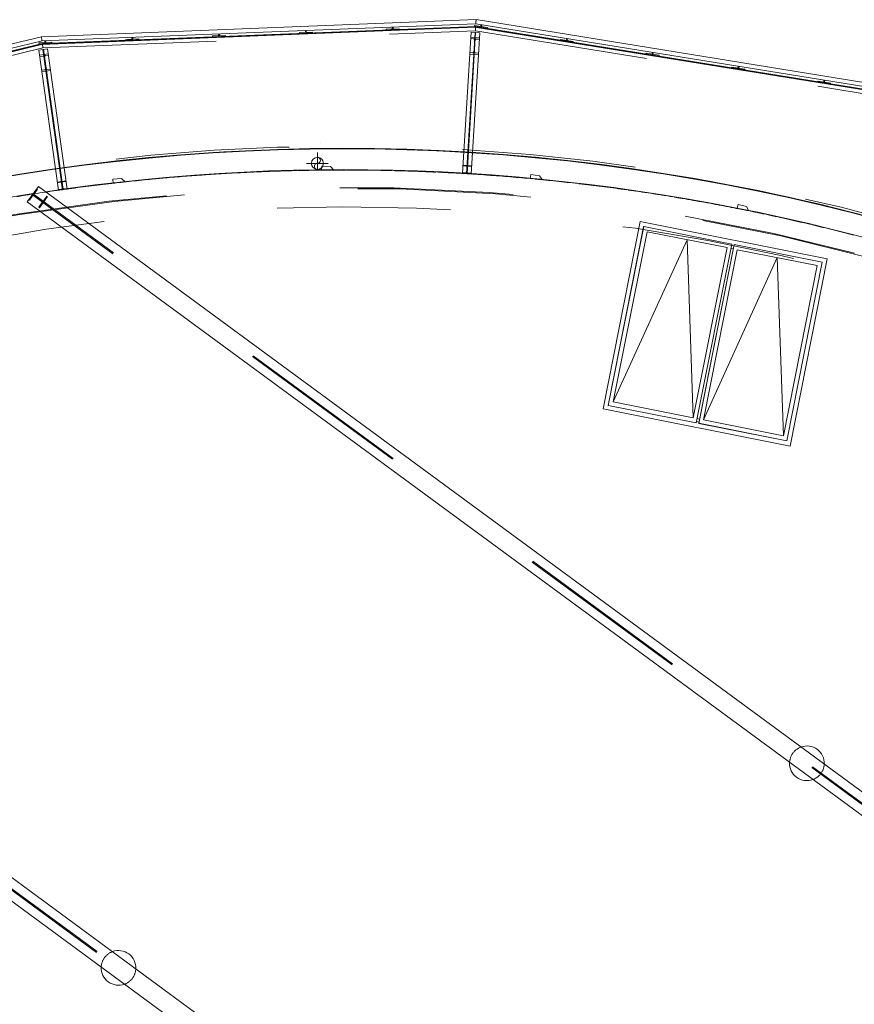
# Model space of a CAD drawing. Header units: metres. Extents: x 135583 to 135939, y 457896 to 458258.
# Tile 13 of 256: x 135603 to 135613, y 458103 to 458114. Entities that reach past the tile are written whole.
import ezdxf

# ---------------------------------------------------------------- set-up
doc = ezdxf.new("R2010")
doc.units = ezdxf.units.M
doc.linetypes.add('Hidden', pattern=[4, 2, -2])
doc.layers.add('NIEUWE INSTALLATIE', color=250, linetype='Continuous', lineweight=0)

msp = doc.modelspace()

# ---------------------------------------------------------------- linework, layer by layer
at = {"layer": 'NIEUWE INSTALLATIE'}
for p, q in [((135608.328, 458114.288), (135603.316, 458114.091)), ((135603.323, 458114.043), (135608.325, 458114.239)), ((135608.31, 458114.211), (135608.311, 458114.221)), ((135608.311, 458114.221), (135608.459, 458114.197)), ((135608.325, 458114.239), (135613.267, 458113.44)), ((135613.279, 458113.487), (135608.328, 458114.288)), ((135608.38, 458114.21), (135608.384, 458114.23)), ((135608.393, 458114.228), (135608.39, 458114.208)), ((135608.31, 458114.2), (135603.316, 458114.002)), ((135603.327, 458114.013), (135608.323, 458114.209)), ((135608.322, 458114.201), (135603.328, 458114.005)), ((135605.359, 458114.103), (135605.359, 458114.123)), ((135605.369, 458114.123), (135605.369, 458114.103)), ((135606.29, 458114.139), (135606.44, 458114.145)), ((135606.291, 458114.129), (135606.29, 458114.139)), ((135606.36, 458114.142), (135606.36, 458114.162)), ((135606.37, 458114.142), (135606.36, 458114.142)), ((135606.37, 458114.163), (135606.37, 458114.142)), ((135606.44, 458114.145), (135606.441, 458114.135)), ((135607.291, 458114.178), (135607.441, 458114.184)), ((135607.292, 458114.168), (135607.291, 458114.178)), ((135607.361, 458114.181), (135607.361, 458114.202)), ((135607.371, 458114.182), (135607.361, 458114.181)), ((135607.371, 458114.202), (135607.371, 458114.182)), ((135607.441, 458114.184), (135607.442, 458114.174)), ((135608.323, 458114.209), (135608.31, 458114.211)), ((135613.245, 458113.405), (135608.31, 458114.2)), ((135608.323, 458114.209), (135608.322, 458114.201)), ((135613.257, 458113.403), (135608.322, 458114.201)), ((135608.323, 458114.209), (135613.259, 458113.411)), ((135608.39, 458114.208), (135608.38, 458114.21)), ((135608.459, 458114.197), (135608.458, 458114.187)), ((135603.316, 458114.091), (135598.374, 458112.887)), ((135598.432, 458112.852), (135603.323, 458114.043)), ((135598.469, 458112.83), (135603.327, 458114.013)), ((135603.328, 458114.005), (135598.478, 458112.824)), ((135603.316, 458114.002), (135598.48, 458112.819)), ((135603.287, 458114.021), (135603.437, 458114.027)), ((135603.288, 458114.011), (135603.287, 458114.021)), ((135603.327, 458114.013), (135603.288, 458114.011)), ((135603.327, 458114.013), (135603.328, 458114.005)), ((135603.357, 458114.024), (135603.357, 458114.044)), ((135603.367, 458114.024), (135603.357, 458114.024)), ((135603.367, 458114.045), (135603.367, 458114.024)), ((135603.437, 458114.027), (135603.438, 458114.017)), ((135604.288, 458114.06), (135604.438, 458114.066)), ((135604.289, 458114.05), (135604.288, 458114.06)), ((135604.358, 458114.063), (135604.358, 458114.084)), ((135604.368, 458114.064), (135604.358, 458114.063)), ((135604.368, 458114.084), (135604.368, 458114.064)), ((135604.438, 458114.066), (135604.439, 458114.056)), ((135605.289, 458114.1), (135605.439, 458114.106)), ((135605.29, 458114.09), (135605.289, 458114.1)), ((135605.369, 458114.103), (135605.359, 458114.103)), ((135605.439, 458114.106), (135605.44, 458114.096)), ((135609.298, 458114.051), (135609.3, 458114.061)), ((135609.3, 458114.061), (135609.448, 458114.037)), ((135609.369, 458114.05), (135609.372, 458114.07)), ((135609.379, 458114.048), (135609.369, 458114.05)), ((135609.382, 458114.069), (135609.379, 458114.048)), ((135609.448, 458114.037), (135609.447, 458114.027)), ((135610.287, 458113.891), (135610.289, 458113.901)), ((135610.289, 458113.901), (135610.437, 458113.877)), ((135610.358, 458113.89), (135610.361, 458113.91)), ((135610.368, 458113.888), (135610.358, 458113.89)), ((135610.371, 458113.909), (135610.368, 458113.888)), ((135610.437, 458113.877), (135610.435, 458113.867)), ((135611.276, 458113.731), (135611.278, 458113.741)), ((135611.278, 458113.741), (135611.426, 458113.717)), ((135611.347, 458113.73), (135611.35, 458113.75)), ((135611.357, 458113.728), (135611.347, 458113.73)), ((135611.36, 458113.749), (135611.357, 458113.728)), ((135611.426, 458113.717), (135611.424, 458113.707)), ((135612.265, 458113.571), (135612.267, 458113.581)), ((135612.267, 458113.581), (135612.415, 458113.557)), ((135612.336, 458113.57), (135612.339, 458113.59)), ((135612.346, 458113.568), (135612.336, 458113.57)), ((135612.349, 458113.589), (135612.346, 458113.568)), ((135612.415, 458113.557), (135612.413, 458113.547)), ((135606.539, 458112.873), (135606.539, 458112.873)), ((135604.926, 458112.729), (135605.418, 458112.764)), ((135605.418, 458112.764), (135606.043, 458112.792)), ((135606.043, 458112.792), (135606.635, 458112.803)), ((135606.498, 458112.557), (135606.498, 458112.757)), ((135606.635, 458112.803), (135607.057, 458112.803)), ((135607.057, 458112.803), (135607.646, 458112.789)), ((135607.646, 458112.789), (135608.323, 458112.755)), ((135608.323, 458112.755), (135608.693, 458112.729)), ((135603.786, 458112.611), (135604.471, 458112.688)), ((135604.471, 458112.688), (135604.926, 458112.729)), ((135606.373, 458112.632), (135606.623, 458112.632)), ((135608.693, 458112.729), (135609.353, 458112.666)), ((135609.353, 458112.666), (135609.804, 458112.613)), ((135602.841, 458112.469), (135603.405, 458112.558)), ((135603.405, 458112.558), (135603.786, 458112.611)), ((135606.548, 458112.601), (135606.546, 458112.556)), ((135606.648, 458112.596), (135606.548, 458112.601)), ((135606.686, 458112.555), (135606.648, 458112.596)), ((135609.804, 458112.613), (135610.385, 458112.531)), ((135610.385, 458112.531), (135611.019, 458112.425)), ((135604.24, 458112.456), (135604.14, 458112.45)), ((135604.14, 458112.45), (135604.143, 458112.405)), ((135604.283, 458112.418), (135604.24, 458112.456)), ((135608.959, 458112.503), (135608.953, 458112.458)), ((135609.058, 458112.488), (135608.959, 458112.503)), ((135609.092, 458112.443), (135609.058, 458112.488)), ((135611.019, 458112.425), (135611.566, 458112.319)), ((135603.152, 458112.187), (135603.282, 458112.364)), ((135603.282, 458112.364), (135629.997, 458092.737)), ((135603.561, 458112.329), (135603.573, 458112.331)), ((135611.566, 458112.319), (135611.933, 458112.242)), ((135629.867, 458092.56), (135603.152, 458112.187)), ((135603.219, 458112.279), (135603.196, 458112.275)), ((135611.933, 458112.242), (135612.465, 458112.117)), ((135611.336, 458112.112), (135611.322, 458112.115)), ((135611.348, 458112.158), (135611.337, 458112.114)), ((135611.445, 458112.133), (135611.348, 458112.158)), ((135611.474, 458112.084), (135611.445, 458112.133)), ((135612.465, 458112.117), (135613.144, 458111.938)), ((135609.791, 458109.803), (135610.219, 458111.96)), ((135610.219, 458111.96), (135612.377, 458111.532)), ((135611.782, 458112.019), (135611.777, 458112.02)), ((135611.777, 458112.02), (135611.782, 458112.019)), ((135611.782, 458112.019), (135611.782, 458112.019)), ((135610.26, 458111.903), (135609.851, 458109.843)), ((135609.851, 458109.843), (135610.259, 458111.902)), ((135610.259, 458111.902), (135610.26, 458111.903)), ((135611.275, 458111.701), (135610.26, 458111.903)), ((135609.91, 458109.882), (135610.76, 458111.752)), ((135610.76, 458111.752), (135610.832, 458109.699)), ((135610.866, 458109.641), (135611.275, 458111.701)), ((135610.895, 458109.635), (135611.304, 458111.695)), ((135611.304, 458111.695), (135610.896, 458109.636)), ((135611.294, 458111.646), (135611.265, 458111.652)), ((135611.265, 458111.651), (135611.294, 458111.645)), ((135611.272, 458111.686), (135611.301, 458111.68)), ((135612.319, 458111.494), (135611.304, 458111.695)), ((135611.304, 458111.695), (135611.304, 458111.695)), ((135610.949, 458109.676), (135611.8, 458111.546)), ((135611.8, 458111.546), (135611.871, 458109.493)), ((135612.377, 458111.532), (135611.949, 458109.374)), ((135611.911, 458109.434), (135612.319, 458111.494)), ((135609.791, 458109.802), (135609.791, 458109.803)), ((135611.949, 458109.374), (135609.791, 458109.803)), ((135609.791, 458109.802), (135611.949, 458109.374)), ((135609.851, 458109.843), (135610.866, 458109.641)), ((135610.866, 458109.641), (135609.851, 458109.843)), ((135609.851, 458109.843), (135609.851, 458109.843)), ((135595.655, 458109.778), (135629.808, 458084.686)), ((135610.905, 458109.684), (135610.876, 458109.69)), ((135629.678, 458084.509), (135595.525, 458109.6)), ((135610.866, 458109.641), (135610.866, 458109.641)), ((135610.898, 458109.65), (135610.869, 458109.656)), ((135610.898, 458109.65), (135610.869, 458109.656)), ((135610.895, 458109.635), (135610.896, 458109.636)), ((135611.91, 458109.434), (135610.895, 458109.635)), ((135610.896, 458109.636), (135611.911, 458109.434)), ((135611.911, 458109.434), (135611.91, 458109.434))]:
    msp.add_line(p, q, dxfattribs=at)
at = {"layer": 'NIEUWE INSTALLATIE', "linetype": 'Hidden'}
for p, q in [((135603.328, 458114.007), (135608.323, 458114.203)), ((135603.328, 458114.007), (135608.323, 458114.203)), ((135603.334, 458113.963), (135608.32, 458114.159)), ((135603.334, 458113.963), (135608.32, 458114.159)), ((135608.17, 458112.515), (135608.269, 458114.144)), ((135608.17, 458112.515), (135608.269, 458114.144)), ((135608.218, 458112.512), (135608.316, 458114.141)), ((135608.218, 458112.512), (135608.316, 458114.141)), ((135608.223, 458112.512), (135608.321, 458114.141)), ((135608.223, 458112.512), (135608.321, 458114.141)), ((135608.269, 458114.144), (135608.369, 458114.138)), ((135608.269, 458114.144), (135608.369, 458114.138)), ((135608.369, 458114.138), (135608.27, 458112.509)), ((135608.369, 458114.138), (135608.27, 458112.509)), ((135608.322, 458114.201), (135608.32, 458114.159)), ((135608.32, 458114.159), (135608.322, 458114.201)), ((135608.322, 458114.201), (135608.32, 458114.159)), ((135608.32, 458114.159), (135608.322, 458114.201)), ((135608.32, 458114.159), (135613.246, 458113.362)), ((135608.32, 458114.159), (135613.246, 458113.362)), ((135608.323, 458114.203), (135613.257, 458113.405)), ((135608.323, 458114.203), (135613.257, 458113.405)), ((135598.476, 458112.825), (135603.328, 458114.007)), ((135598.476, 458112.825), (135603.328, 458114.007)), ((135603.328, 458114.005), (135603.334, 458113.963)), ((135603.334, 458113.963), (135603.328, 458114.005)), ((135603.328, 458114.005), (135603.334, 458113.963)), ((135603.334, 458113.963), (135603.328, 458114.005)), ((135608.264, 458114.069), (135608.3, 458114.067)), ((135608.264, 458114.069), (135608.3, 458114.067)), ((135608.365, 458114.079), (135608.265, 458114.085)), ((135608.365, 458114.079), (135608.265, 458114.085)), ((135608.329, 458114.065), (135608.364, 458114.063)), ((135608.329, 458114.065), (135608.364, 458114.063)), ((135598.529, 458112.793), (135603.334, 458113.963)), ((135598.529, 458112.793), (135603.334, 458113.963)), ((135603.287, 458113.938), (135603.386, 458113.952)), ((135603.287, 458113.938), (135603.386, 458113.952)), ((135603.513, 458112.322), (135603.287, 458113.938)), ((135603.513, 458112.322), (135603.287, 458113.938)), ((135603.394, 458113.894), (135603.295, 458113.88)), ((135603.394, 458113.894), (135603.295, 458113.88)), ((135603.56, 458112.329), (135603.334, 458113.945)), ((135603.56, 458112.329), (135603.334, 458113.945)), ((135603.565, 458112.329), (135603.339, 458113.946)), ((135603.565, 458112.329), (135603.339, 458113.946)), ((135603.386, 458113.952), (135603.612, 458112.336)), ((135603.386, 458113.952), (135603.612, 458112.336)), ((135608.254, 458113.892), (135608.353, 458113.886)), ((135608.254, 458113.892), (135608.353, 458113.886)), ((135608.29, 458113.906), (135608.255, 458113.908)), ((135608.29, 458113.906), (135608.255, 458113.908)), ((135608.354, 458113.902), (135608.319, 458113.904)), ((135608.354, 458113.902), (135608.319, 458113.904)), ((135603.297, 458113.864), (135603.332, 458113.869)), ((135603.297, 458113.864), (135603.332, 458113.869)), ((135603.361, 458113.873), (135603.396, 458113.878)), ((135603.361, 458113.873), (135603.396, 458113.878)), ((135603.355, 458113.709), (135603.32, 458113.704)), ((135603.355, 458113.709), (135603.32, 458113.704)), ((135603.322, 458113.688), (135603.421, 458113.702)), ((135603.322, 458113.688), (135603.421, 458113.702)), ((135603.419, 458113.718), (135603.383, 458113.713)), ((135603.419, 458113.718), (135603.383, 458113.713)), ((135606.293, 458112.549), (135606.295, 458112.549)), ((135606.293, 458112.549), (135606.295, 458112.549)), ((135607.895, 458112.53), (135607.918, 458112.528)), ((135607.895, 458112.53), (135607.918, 458112.528)), ((135608.171, 458112.523), (135608.17, 458112.515)), ((135608.171, 458112.523), (135608.17, 458112.515)), ((135608.27, 458112.513), (135608.17, 458112.519)), ((135608.27, 458112.513), (135608.17, 458112.519)), ((135608.206, 458112.521), (135608.171, 458112.523)), ((135608.206, 458112.521), (135608.171, 458112.523)), ((135608.276, 458112.605), (135608.176, 458112.611)), ((135608.176, 458112.611), (135608.176, 458112.603)), ((135608.276, 458112.605), (135608.176, 458112.611)), ((135608.176, 458112.611), (135608.176, 458112.603)), ((135608.176, 458112.603), (135608.211, 458112.601)), ((135608.176, 458112.603), (135608.211, 458112.601)), ((135608.222, 458112.588), (135608.219, 458112.532)), ((135608.222, 458112.588), (135608.219, 458112.532)), ((135608.224, 458112.532), (135608.227, 458112.588)), ((135608.224, 458112.532), (135608.227, 458112.588)), ((135608.271, 458112.517), (135608.235, 458112.519)), ((135608.271, 458112.517), (135608.235, 458112.519)), ((135608.24, 458112.599), (135608.275, 458112.597)), ((135608.24, 458112.599), (135608.275, 458112.597)), ((135608.275, 458112.597), (135608.276, 458112.605)), ((135608.275, 458112.597), (135608.276, 458112.605)), ((135603.599, 458112.431), (135603.5, 458112.417)), ((135603.599, 458112.431), (135603.5, 458112.417)), ((135603.5, 458112.417), (135603.501, 458112.409)), ((135603.5, 458112.417), (135603.501, 458112.409)), ((135603.501, 458112.409), (135603.536, 458112.414)), ((135603.501, 458112.409), (135603.536, 458112.414)), ((135603.565, 458112.418), (135603.6, 458112.423)), ((135603.565, 458112.418), (135603.6, 458112.423)), ((135603.6, 458112.423), (135603.599, 458112.431)), ((135603.6, 458112.423), (135603.599, 458112.431)), ((135608.27, 458112.509), (135608.17, 458112.515)), ((135608.27, 458112.509), (135608.17, 458112.515)), ((135608.17, 458112.515), (135608.27, 458112.509)), ((135608.17, 458112.515), (135608.27, 458112.509)), ((135608.27, 458112.509), (135608.271, 458112.517)), ((135608.27, 458112.509), (135608.271, 458112.517)), ((135608.455, 458112.497), (135608.458, 458112.496)), ((135608.455, 458112.497), (135608.458, 458112.496)), ((135608.992, 458112.452), (135609, 458112.452)), ((135608.992, 458112.452), (135609, 458112.452)), ((135603.235, 458112.285), (135603.271, 458112.335)), ((135603.235, 458112.285), (135603.271, 458112.335)), ((135603.235, 458112.285), (135603.271, 458112.335)), ((135603.271, 458112.335), (135603.264, 458112.34)), ((135603.271, 458112.335), (135603.264, 458112.34)), ((135603.271, 458112.335), (135603.264, 458112.34)), ((135603.611, 458112.34), (135603.512, 458112.326)), ((135603.611, 458112.34), (135603.512, 458112.326)), ((135603.547, 458112.335), (135603.512, 458112.33)), ((135603.547, 458112.335), (135603.512, 458112.33)), ((135603.512, 458112.33), (135603.513, 458112.322)), ((135603.512, 458112.33), (135603.513, 458112.322)), ((135603.565, 458112.329), (135603.513, 458112.322)), ((135603.565, 458112.329), (135603.513, 458112.322)), ((135603.513, 458112.322), (135603.565, 458112.329)), ((135603.513, 458112.322), (135603.565, 458112.329)), ((135603.549, 458112.404), (135603.557, 458112.349)), ((135603.549, 458112.404), (135603.557, 458112.349)), ((135603.562, 458112.349), (135603.554, 458112.405)), ((135603.562, 458112.349), (135603.554, 458112.405)), ((135603.611, 458112.344), (135603.576, 458112.339)), ((135603.611, 458112.344), (135603.576, 458112.339)), ((135603.612, 458112.336), (135603.609, 458112.336)), ((135603.612, 458112.336), (135603.609, 458112.336)), ((135603.609, 458112.336), (135603.612, 458112.336)), ((135603.609, 458112.336), (135603.612, 458112.336)), ((135603.612, 458112.336), (135603.611, 458112.344)), ((135603.612, 458112.336), (135603.611, 458112.344)), ((135609.514, 458112.397), (135609.542, 458112.394)), ((135609.514, 458112.397), (135609.542, 458112.394)), ((135603.169, 458112.211), (135603.177, 458112.206)), ((135603.169, 458112.211), (135603.177, 458112.206)), ((135603.169, 458112.211), (135603.177, 458112.206)), ((135603.177, 458112.206), (135603.213, 458112.256)), ((135603.177, 458112.206), (135603.213, 458112.256)), ((135603.177, 458112.206), (135603.213, 458112.256)), ((135629.928, 458092.644), (135603.213, 458112.271)), ((135629.935, 458092.653), (135603.22, 458112.28)), ((135603.234, 458112.259), (135603.318, 458112.197)), ((135603.234, 458112.259), (135603.318, 458112.197)), ((135603.234, 458112.259), (135603.318, 458112.197)), ((135603.322, 458112.202), (135603.238, 458112.264)), ((135603.322, 458112.202), (135603.238, 458112.264)), ((135603.322, 458112.202), (135603.238, 458112.264)), ((135603.292, 458112.121), (135603.387, 458112.25)), ((135603.292, 458112.121), (135603.387, 458112.25)), ((135603.292, 458112.121), (135603.387, 458112.25)), ((135603.379, 458112.255), (135603.343, 458112.205)), ((135603.379, 458112.255), (135603.343, 458112.205)), ((135603.379, 458112.255), (135603.343, 458112.205)), ((135603.387, 458112.25), (135603.379, 458112.255)), ((135603.387, 458112.25), (135603.379, 458112.255)), ((135603.387, 458112.25), (135603.379, 458112.255)), ((135603.321, 458112.176), (135603.285, 458112.126)), ((135603.321, 458112.176), (135603.285, 458112.126)), ((135603.321, 458112.176), (135603.285, 458112.126)), ((135603.285, 458112.126), (135603.292, 458112.121)), ((135603.285, 458112.126), (135603.292, 458112.121)), ((135603.285, 458112.126), (135603.292, 458112.121)), ((135611.127, 458112.152), (135611.153, 458112.147)), ((135611.127, 458112.152), (135611.153, 458112.147)), ((135610.299, 458111.844), (135609.91, 458109.882)), ((135611.221, 458111.661), (135610.299, 458111.844)), ((135610.832, 458109.699), (135611.221, 458111.661)), ((135611.339, 458111.637), (135610.949, 458109.676)), ((135612.261, 458111.454), (135611.339, 458111.637)), ((135611.871, 458109.493), (135612.261, 458111.454)), ((135609.91, 458109.882), (135610.832, 458109.699)), ((135629.74, 458084.592), (135595.586, 458109.684)), ((135629.747, 458084.602), (135595.593, 458109.694)), ((135610.949, 458109.676), (135611.871, 458109.493))]:
    msp.add_line(p, q, dxfattribs=at)
at = {"layer": 'NIEUWE INSTALLATIE', "linetype": 'Hidden', "flags": 128}
for points in [[(135608.3, 458114.067), (135608.302, 458114.066), (135608.304, 458114.065), (135608.306, 458114.062), (135608.308, 458114.059), (135608.309, 458114.056), (135608.31, 458114.051), (135608.31, 458114.047), (135608.31, 458114.043)], [(135608.3, 458114.067), (135608.302, 458114.066), (135608.304, 458114.065), (135608.306, 458114.062), (135608.308, 458114.059), (135608.309, 458114.056), (135608.31, 458114.051), (135608.31, 458114.047), (135608.31, 458114.043)], [(135608.315, 458114.043), (135608.316, 458114.046), (135608.317, 458114.051), (135608.318, 458114.055), (135608.32, 458114.059), (135608.322, 458114.061), (135608.324, 458114.064), (135608.326, 458114.065), (135608.329, 458114.065)], [(135608.315, 458114.043), (135608.316, 458114.046), (135608.317, 458114.051), (135608.318, 458114.055), (135608.32, 458114.059), (135608.322, 458114.061), (135608.324, 458114.064), (135608.326, 458114.065), (135608.329, 458114.065)], [(135608.303, 458113.928), (135608.303, 458113.925), (135608.302, 458113.92), (135608.301, 458113.916), (135608.299, 458113.913), (135608.297, 458113.91), (135608.295, 458113.908), (135608.292, 458113.906), (135608.29, 458113.906)], [(135608.303, 458113.928), (135608.303, 458113.925), (135608.302, 458113.92), (135608.301, 458113.916), (135608.299, 458113.913), (135608.297, 458113.91), (135608.295, 458113.908), (135608.292, 458113.906), (135608.29, 458113.906)], [(135608.319, 458113.904), (135608.317, 458113.905), (135608.315, 458113.906), (135608.313, 458113.909), (135608.311, 458113.912), (135608.31, 458113.916), (135608.309, 458113.92), (135608.308, 458113.924), (135608.308, 458113.928)], [(135608.319, 458113.904), (135608.317, 458113.905), (135608.315, 458113.906), (135608.313, 458113.909), (135608.311, 458113.912), (135608.31, 458113.916), (135608.309, 458113.92), (135608.308, 458113.924), (135608.308, 458113.928)], [(135603.332, 458113.869), (135603.335, 458113.869), (135603.337, 458113.868), (135603.339, 458113.866), (135603.342, 458113.863), (135603.344, 458113.86), (135603.345, 458113.856), (135603.347, 458113.851), (135603.347, 458113.848)], [(135603.332, 458113.869), (135603.335, 458113.869), (135603.337, 458113.868), (135603.339, 458113.866), (135603.342, 458113.863), (135603.344, 458113.86), (135603.345, 458113.856), (135603.347, 458113.851), (135603.347, 458113.848)], [(135603.352, 458113.848), (135603.352, 458113.852), (135603.352, 458113.856), (135603.353, 458113.861), (135603.354, 458113.865), (135603.355, 458113.868), (135603.357, 458113.87), (135603.359, 458113.872), (135603.361, 458113.873)], [(135603.352, 458113.848), (135603.352, 458113.852), (135603.352, 458113.856), (135603.353, 458113.861), (135603.354, 458113.865), (135603.355, 458113.868), (135603.357, 458113.87), (135603.359, 458113.872), (135603.361, 458113.873)], [(135603.363, 458113.734), (135603.364, 458113.73), (135603.364, 458113.725), (135603.363, 458113.721), (135603.362, 458113.717), (135603.361, 458113.714), (135603.359, 458113.712), (135603.357, 458113.71), (135603.355, 458113.709)], [(135603.363, 458113.734), (135603.364, 458113.73), (135603.364, 458113.725), (135603.363, 458113.721), (135603.362, 458113.717), (135603.361, 458113.714), (135603.359, 458113.712), (135603.357, 458113.71), (135603.355, 458113.709)], [(135603.383, 458113.713), (135603.381, 458113.713), (135603.379, 458113.714), (135603.376, 458113.716), (135603.374, 458113.719), (135603.372, 458113.722), (135603.37, 458113.726), (135603.369, 458113.731), (135603.368, 458113.734)], [(135603.383, 458113.713), (135603.381, 458113.713), (135603.379, 458113.714), (135603.376, 458113.716), (135603.374, 458113.719), (135603.372, 458113.722), (135603.37, 458113.726), (135603.369, 458113.731), (135603.368, 458113.734)]]:
    msp.add_lwpolyline(points, dxfattribs=at)
at = {"layer": 'NIEUWE INSTALLATIE'}
for centre, radius, start, end in [((135606.805, 458089.165), 23.64, 53.7484, 111.9425), ((135606.805, 458089.165), 23.635, 53.7484, 111.9421), ((135606.498, 458112.632), 0.0698, 360, 180), ((135606.498, 458112.632), 0.0699, 180, 360), ((135606.498, 458112.667), 0.0349, 270, 90), ((135606.805, 458089.165), 23.395, 53.7484, 98.4597), ((135606.729, 458091.235), 21.319, 92.7339, 93.0402), ((135606.805, 458089.165), 23.39, 92.4243, 92.5979), ((135606.729, 458091.235), 21.319, 91.3786, 91.9488), ((135606.805, 458089.165), 23.39, 90.9837, 91.3134), ((135606.729, 458091.235), 21.319, 90.489, 90.6677), ((135606.805, 458089.165), 23.39, 89.7434, 89.9307), ((135606.805, 458089.165), 23.39, 88.4291, 88.6068), ((135606.805, 458089.165), 23.39, 87.0525, 87.3561), ((135606.942, 458091.232), 21.319, 86.6455, 87.1651), ((135606.805, 458089.165), 23.39, 96.4419, 96.6193), ((135606.805, 458089.165), 23.39, 94.9697, 95.3742), ((135606.805, 458089.165), 23.39, 93.7704, 93.96), ((135606.942, 458091.232), 21.319, 85.6091, 86.0184), ((135606.805, 458089.165), 23.39, 85.7366, 85.9218), ((135606.805, 458089.165), 23.39, 84.4121, 84.5935), ((135606.805, 458089.165), 23.39, 97.7905, 97.9393), ((135606.516, 458091.216), 21.319, 97.4184, 97.7982), ((135606.805, 458089.165), 23.39, 82.9783, 83.255), ((135606.805, 458089.165), 23.39, 81.7323, 81.9139), ((135606.805, 458089.165), 23.395, 98.8101, 111.9241), ((135606.805, 458089.165), 23.39, 99.1052, 99.2792), ((135607.154, 458091.207), 21.319, 80.9415, 81.2553), ((135606.805, 458089.165), 23.39, 80.4078, 80.5738), ((135607.154, 458091.207), 21.319, 79.6111, 80.1148), ((135606.805, 458089.165), 23.39, 78.9784, 79.2995), ((135606.805, 458089.165), 23.39, 77.7194, 77.8977), ((135606.805, 458089.165), 23.39, 76.3248, 76.5626), ((135606.805, 458089.165), 23.64, 113.4697, 346.6532), ((135606.805, 458089.165), 23.635, 113.4697, 346.6521), ((135612.142, 458105.718), 0.2, 357.3397, 110.0523), ((135612.142, 458105.718), 0.2, 357.3397, 110.0523), ((135612.142, 458105.718), 0.2, 177.3397, 290.0523), ((135612.142, 458105.718), 0.2, 177.3397, 290.0523), ((135604.205, 458103.36), 0.2, 357.3397, 110.0523), ((135604.205, 458103.36), 0.2, 357.3397, 110.0523), ((135604.205, 458103.36), 0.2, 177.3397, 290.0523), ((135604.205, 458103.36), 0.2, 177.3397, 290.0523)]:
    msp.add_arc(centre, radius, start, end, dxfattribs=at)
at = {"layer": 'NIEUWE INSTALLATIE', "linetype": 'Hidden'}
for centre, radius, start, end in [((135606.805, 458089.165), 23.665, 52.7897, 109.7516), ((135606.805, 458089.165), 23.665, 52.7897, 109.7516), ((135606.805, 458089.165), 23.39, 92.6106, 93.8695), ((135606.805, 458089.165), 23.39, 92.6106, 93.8695), ((135606.805, 458089.165), 23.39, 91.3339, 92.5647), ((135606.805, 458089.165), 23.39, 91.3339, 92.5647), ((135606.805, 458089.165), 23.39, 89.9493, 91.2305), ((135606.805, 458089.165), 23.39, 89.9493, 91.2305), ((135606.805, 458089.165), 23.39, 88.6378, 89.9148), ((135606.805, 458089.165), 23.39, 88.6378, 89.9148), ((135606.805, 458089.165), 23.39, 87.3978, 88.5657), ((135606.805, 458089.165), 23.39, 87.3978, 88.5657), ((135606.805, 458089.165), 23.39, 85.9724, 87.2152), ((135606.805, 458089.165), 23.39, 85.9724, 87.2152), ((135608.239, 458112.587), 0.012, 86.5317, 176.5317), ((135608.239, 458112.587), 0.012, 86.5317, 176.5317), ((135603.566, 458112.406), 0.012, 97.9687, 187.9687), ((135603.566, 458112.406), 0.012, 97.9687, 187.9687), ((135606.805, 458089.165), 23.39, 95.3521, 96.5348), ((135606.805, 458089.165), 23.39, 95.3521, 96.5348), ((135606.805, 458089.165), 23.39, 93.9502, 95.0718), ((135606.805, 458089.165), 23.39, 93.9502, 95.0718), ((135606.805, 458089.165), 23.39, 84.6579, 85.9319), ((135606.805, 458089.165), 23.39, 84.6579, 85.9319), ((135606.805, 458089.165), 23.39, 83.3864, 84.5896), ((135606.805, 458089.165), 23.39, 83.3864, 84.5896), ((135606.805, 458089.165), 23.19, 326.5905, 143.696), ((135606.805, 458089.165), 23.19, 326.5905, 143.696), ((135606.805, 458089.165), 23.18, 326.0269, 143.696), ((135606.805, 458089.165), 23.18, 326.0269, 143.696), ((135606.805, 458089.165), 23.39, 97.8985, 99.1878), ((135606.805, 458089.165), 23.39, 97.8985, 99.1878), ((135606.805, 458089.165), 23.39, 96.5858, 97.8762), ((135606.805, 458089.165), 23.39, 96.5858, 97.8762), ((135606.805, 458089.165), 23.39, 81.9867, 83.2605), ((135606.805, 458089.165), 23.39, 81.9867, 83.2605), ((135606.805, 458089.165), 23.39, 80.6686, 81.9508), ((135606.805, 458089.165), 23.39, 80.6686, 81.9508), ((135606.805, 458089.165), 23.39, 79.372, 80.6322), ((135606.805, 458089.165), 23.39, 79.372, 80.6322), ((135606.805, 458089.165), 22.965, 327.1784, 102.9472), ((135606.805, 458089.165), 22.965, 327.1784, 102.9472), ((135606.805, 458089.165), 23.39, 78.0202, 79.2195), ((135606.805, 458089.165), 23.39, 78.0202, 79.2195), ((135606.805, 458089.165), 23.39, 76.6826, 77.9758), ((135606.805, 458089.165), 23.39, 76.6826, 77.9758), ((135606.805, 458089.165), 23.39, 75.4472, 76.6503), ((135606.805, 458089.165), 23.39, 75.4472, 76.6503), ((135612.142, 458105.718), 0.2, 143.696, 177.3255), ((135612.142, 458105.718), 0.2, 143.696, 177.3255), ((135612.142, 458105.718), 0.2, 110.0665, 143.696), ((135612.142, 458105.718), 0.2, 110.0665, 143.696), ((135612.142, 458105.718), 0.2, 290.0665, 323.696), ((135612.142, 458105.718), 0.2, 290.0665, 323.696), ((135612.142, 458105.718), 0.2, 323.696, 357.3255), ((135612.142, 458105.718), 0.2, 323.696, 357.3255), ((135604.205, 458103.36), 0.2, 143.696, 177.3255), ((135604.205, 458103.36), 0.2, 143.696, 177.3255), ((135604.205, 458103.36), 0.2, 110.0665, 143.696), ((135604.205, 458103.36), 0.2, 110.0665, 143.696), ((135604.205, 458103.36), 0.2, 323.696, 357.3255), ((135604.205, 458103.36), 0.2, 323.696, 357.3255), ((135604.205, 458103.36), 0.2, 290.0665, 323.696), ((135604.205, 458103.36), 0.2, 290.0665, 323.696)]:
    msp.add_arc(centre, radius, start, end, dxfattribs=at)
at = {"layer": 'NIEUWE INSTALLATIE', "extrusion": (0, 0, -1)}
for centre in [(135608.392, 458114.253), (135609.381, 458114.093), (135610.37, 458113.933), (135611.359, 458113.773), (135612.348, 458113.613)]:
    msp.add_ellipse(centre, major_axis=(0.0235, 0.0056), ratio=1, start_param=1.963495, end_param=2.225295, dxfattribs=at)
at = {"layer": 'NIEUWE INSTALLATIE'}
for centre, major_axis, start_param, end_param in [((135606.498, 458112.597), (0.0204, 0.0283), 0.624523, 3.766116), ((135606.547, 458112.476), (0.0655, -0.0459), 1.946245, 2.190619), ((135604.152, 458112.326), (0.0699, -0.039), 1.969829, 2.190619), ((135608.945, 458112.379), (0.0604, -0.0524), 1.968732, 2.190619), ((135611.321, 458112.035), (0.0547, -0.0584), 1.969837, 2.190619)]:
    msp.add_ellipse(centre, major_axis=major_axis, ratio=1, start_param=start_param, end_param=end_param, dxfattribs=at)
at = {"layer": 'NIEUWE INSTALLATIE', "linetype": 'Hidden'}
for centre, major_axis, start_param, end_param in [((135608.207, 458112.533), (0.00898, 0.00796), 3.926991, 5.497787), ((135608.207, 458112.533), (0.00898, 0.00796), 3.926991, 5.497787), ((135608.21, 458112.589), (-0.00981, 0.00691), 3.695167, 5.265963), ((135608.21, 458112.589), (-0.00981, 0.00691), 3.695167, 5.265963), ((135608.236, 458112.531), (0.00898, 0.00796), 2.356195, 3.926991), ((135608.236, 458112.531), (0.00898, 0.00796), 2.356195, 3.926991), ((135603.538, 458112.402), (-0.011, 0.0048), 3.695167, 5.265963), ((135603.538, 458112.402), (-0.011, 0.0048), 3.695167, 5.265963), ((135603.545, 458112.347), (0.00723, 0.00958), 3.926991, 5.497787), ((135603.545, 458112.347), (0.00723, 0.00958), 3.926991, 5.497787), ((135603.574, 458112.351), (0.00723, 0.00958), 2.356195, 3.926991), ((135603.574, 458112.351), (0.00723, 0.00958), 2.356195, 3.926991), ((135603.225, 458112.247), (-0.0078, 0.0128), 5.105088, 6.675884), ((135603.225, 458112.247), (-0.0078, 0.0128), 5.105088, 6.675884), ((135603.225, 458112.247), (-0.0078, 0.0128), 5.105088, 6.675884), ((135603.247, 458112.276), (-0.0056, 0.0139), 0.553574, 2.124371), ((135603.247, 458112.276), (-0.0056, 0.0139), 0.553574, 2.124371), ((135603.247, 458112.276), (-0.0056, 0.0139), 0.553574, 2.124371), ((135603.309, 458112.185), (-0.015, 0.0012), 2.588018, 4.158815), ((135603.309, 458112.185), (-0.015, 0.0012), 2.588018, 4.158815), ((135603.309, 458112.185), (-0.015, 0.0012), 2.588018, 4.158815), ((135603.33, 458112.214), (-0.015, 0.0012), 1.017222, 2.588018), ((135603.33, 458112.214), (-0.015, 0.0012), 1.017222, 2.588018), ((135603.33, 458112.214), (-0.015, 0.0012), 1.017222, 2.588018)]:
    msp.add_ellipse(centre, major_axis=major_axis, ratio=1, start_param=start_param, end_param=end_param, dxfattribs=at)
at = {"layer": 'NIEUWE INSTALLATIE'}
for points in [[(135608.328, 458114.288), (135608.328, 458114.288), (135608.328, 458114.285), (135608.327, 458114.276), (135608.326, 458114.263), (135608.326, 458114.253), (135608.325, 458114.246), (135608.325, 458114.242), (135608.325, 458114.24), (135608.325, 458114.239), (135608.325, 458114.239)], [(135603.316, 458114.091), (135603.316, 458114.091), (135603.316, 458114.088), (135603.318, 458114.079), (135603.319, 458114.067), (135603.321, 458114.056), (135603.322, 458114.049), (135603.322, 458114.046), (135603.323, 458114.043), (135603.323, 458114.043), (135603.323, 458114.043)]]:
    msp.add_open_spline(points, degree=3, knots=[0, 0, 0, 0, 0.166667, 0.333333, 0.5, 0.666667, 0.75, 0.833333, 0.916667, 1, 1, 1, 1], dxfattribs=at)

doc.saveas('drawing.dxf')
